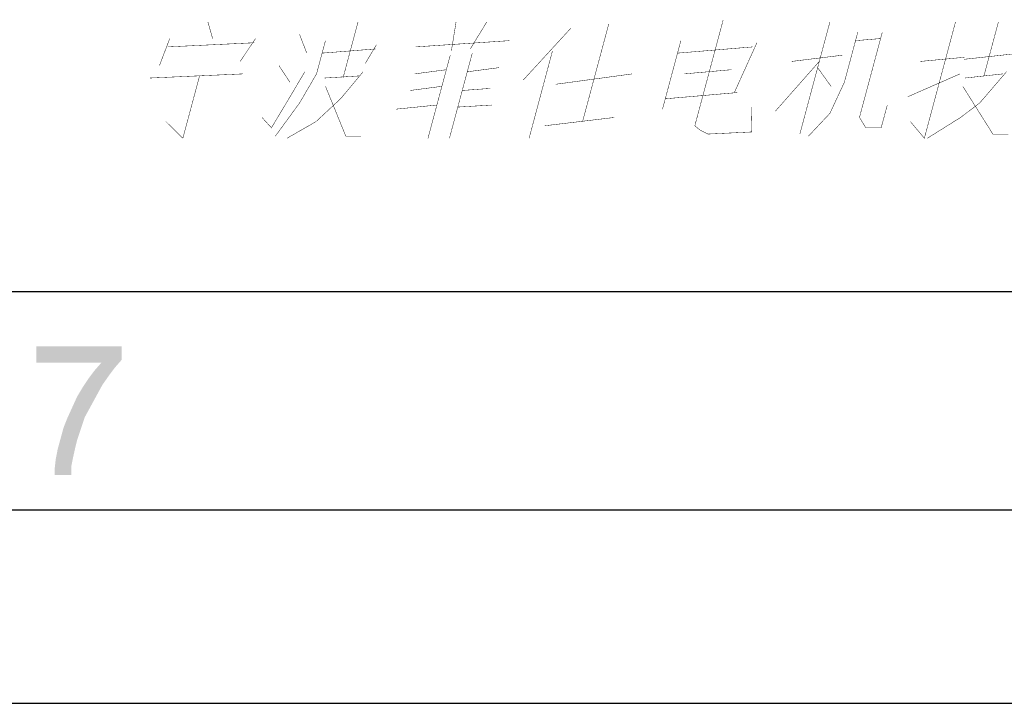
# Paper-space layout '61767N-2-A-2_1_2' of a CAD drawing. Header units: millimetres. Extents: x 0 to 594, y 1 to 420.
# Tile 39 of 83: x 475 to 497, y 1 to 16. Entities that reach past the tile are written whole.
import ezdxf

# ---------------------------------------------------------------- set-up
doc = ezdxf.new("R2010")
doc.units = ezdxf.units.MM
doc.header["$LTSCALE"] = 32.67
doc.layers.add('61767N-2-A-2_DXF_FORMAT', color=7, linetype='CONTINUOUS')
doc.layers.add('61767N-2-A-2DXF_CONTINUOUS_LINE', color=7, linetype='CONTINUOUS')

# ---------------------------------------------------------------- blocks, each defined once
blk = doc.blocks.new('LOGO_PHASE_NINGBO_BL35', base_point=(495.289, 25.446))
at = {"layer": '61767N-2-A-2DXF_CONTINUOUS_LINE', "color": 2, "linetype": 'Continuous', "const_width": 0.01}
for points in [[(479.2, 16.183), (479.309, 15.803)], [(482.299, 14.898), (482.643, 16.183)], [(484.892, 16.183), (484.784, 15.517)], [(485.595, 16.183), (485.218, 15.565)], [(487.524, 16.041), (486.432, 14.851)], [(488.393, 16.136), (487.793, 13.899)], [(491.018, 16.231), (490.393, 13.899), (490.368, 13.803), (490.483, 13.708), (490.668, 13.613), (491.664, 13.661), (491.677, 14.232)], [(492.776, 13.613), (493.465, 16.183)], [(496.346, 16.183), (495.632, 13.518), (495.312, 13.899)], [(497.33, 16.183), (496.998, 14.946)], [(478.325, 15.803), (478.089, 15.184)], [(480.293, 15.803), (479.942, 15.279)], [(481.302, 15.898), (481.468, 15.469)], [(492.974, 13.565), (493.466, 14.089), (493.798, 14.803), (494.104, 15.945)], [(494.628, 15.803), (494.053, 15.755)], [(494.782, 14.279), (494.641, 13.756), (494.29, 13.756), (494.143, 13.994), (494.666, 15.945)], [(478.274, 15.612), (480.267, 15.707)], [(481.692, 14.993), (481.896, 15.755)], [(483.065, 15.66), (482.81, 15.231)], [(483.966, 15.612), (486.112, 15.755)], [(490.047, 15.755), (489.626, 14.184)], [(489.971, 15.469), (491.696, 15.612)], [(491.791, 15.707), (491.274, 14.565)], [(481.82, 15.469), (483.04, 15.565)], [(484.758, 15.422), (484.248, 13.518)], [(485.263, 15.469), (484.74, 13.518)], [(487.102, 15.517), (486.567, 13.518)], [(493.753, 15.422), (492.59, 15.279)], [(495.541, 15.279), (496.551, 15.374)], [(496.538, 15.327), (497.841, 15.469)], [(480.83, 15.184), (481.079, 14.803)], [(485.148, 15.041), (485.876, 15.136)], [(492.214, 14.137), (493.222, 15.279)], [(493.491, 14.708), (493.184, 15.136)], [(477.872, 14.898), (480.006, 14.993)], [(479.009, 14.946), (478.626, 13.518), (478.237, 13.899)], [(481.424, 15.041), (480.658, 13.756), (480.44, 13.994)], [(481.692, 14.993), (481.303, 14.327), (480.747, 13.565)], [(482.759, 15.041), (482.242, 14.422), (481.68, 13.899), (481.016, 13.518)], [(481.877, 14.898), (482.663, 14.946)], [(483.941, 14.993), (484.669, 15.089)], [(487.179, 14.755), (488.93, 14.993)], [(490.124, 14.993), (491.204, 15.089)], [(495.254, 14.47), (496.449, 14.993)], [(497.515, 15.041), (496.902, 14.327), (496.462, 13.994), (495.702, 13.518)], [(496.564, 14.898), (497.432, 14.993)], [(481.897, 14.708), (482.363, 13.565), (482.715, 13.565)], [(483.839, 14.613), (484.567, 14.708)], [(496.513, 14.708), (497.203, 13.613), (497.554, 13.613)], [(485.033, 14.613), (485.678, 14.66)], [(491.345, 14.565), (489.69, 14.422)], [(483.513, 14.184), (484.452, 14.279)], [(484.931, 14.232), (485.717, 14.279)], [(486.924, 13.803), (488.521, 13.994)]]:
    blk.add_lwpolyline(points, dxfattribs=at)

psp = doc.layouts.new('61767N-2-A-2_1_2')

# ---------------------------------------------------------------- linework, layer by layer
at = {"layer": '61767N-2-A-2_DXF_FORMAT', "color": 7, "linetype": 'Continuous'}
psp.add_line((25, 10), (584, 10), dxfattribs=at)
at = {"layer": '61767N-2-A-2_DXF_FORMAT', "color": 2, "linetype": 'Continuous'}
for p, q in [((409, 10), (584, 10)), ((20, 5), (589, 5)), ((0, 0.5605), (594, 0.5605))]:
    psp.add_line(p, q, dxfattribs=at)
for points in [[(477.2227, 8.7475), (477.2227, 8.4364), (475.2671, 8.3697)], [(477.2227, 8.7475), (475.2671, 8.3697), (475.2671, 8.7475)], [(476.756, 8.3697), (475.2671, 8.3697), (477.2227, 8.4364)], [(477.0671, 8.2586), (476.6004, 8.1919), (476.756, 8.3697)], [(476.756, 8.3697), (477.2227, 8.4364), (477.0671, 8.2586)], [(476.9338, 8.0808), (476.4671, 8.0141), (476.6004, 8.1919)], [(476.6004, 8.1919), (477.0671, 8.2586), (476.9338, 8.0808)], [(476.7782, 7.8586), (476.3338, 7.8141), (476.4671, 8.0141)], [(476.4671, 8.0141), (476.9338, 8.0808), (476.7782, 7.8586)], [(476.6449, 7.6141), (476.2004, 7.5919), (476.3338, 7.8141)], [(476.3338, 7.8141), (476.7782, 7.8586), (476.6449, 7.6141)], [(476.5116, 7.3697), (476.0893, 7.3475), (476.2004, 7.5919)], [(476.2004, 7.5919), (476.6449, 7.6141), (476.5116, 7.3697)], [(476.3782, 7.1252), (475.9782, 7.103), (476.0893, 7.3475)], [(476.0893, 7.3475), (476.5116, 7.3697), (476.3782, 7.1252)], [(475.8893, 6.8808), (475.9782, 7.103), (476.3782, 7.1252)], [(475.8893, 6.8808), (476.3782, 7.1252), (476.2893, 6.8586)], [(476.2893, 6.8586), (475.8227, 6.6364), (475.8893, 6.8808)], [(475.8227, 6.6364), (476.2893, 6.8586), (476.2004, 6.5919)], [(476.2004, 6.5919), (475.756, 6.3919), (475.8227, 6.6364)], [(476.2004, 6.5919), (476.156, 6.4141), (475.756, 6.3919)], [(476.1116, 6.2141), (475.7116, 6.1697), (475.756, 6.3919)], [(475.756, 6.3919), (476.156, 6.4141), (476.1116, 6.2141)], [(476.0671, 5.9919), (475.6893, 5.9697), (475.7116, 6.1697)], [(475.7116, 6.1697), (476.1116, 6.2141), (476.0671, 5.9919)], [(475.6893, 5.7919), (475.6893, 5.9697), (476.0671, 5.9919)], [(475.6893, 5.7919), (476.0671, 5.9919), (476.0671, 5.7919)]]:
    psp.add_solid(points, dxfattribs=at)

# ---------------------------------------------------------------- block references
at = {"layer": '61767N-2-A-2DXF_CONTINUOUS_LINE', "color": 2, "linetype": 'Continuous'}
psp.add_blockref('LOGO_PHASE_NINGBO_BL35', (495.2888, 25.4464), dxfattribs=at)

doc.saveas('drawing.dxf')
